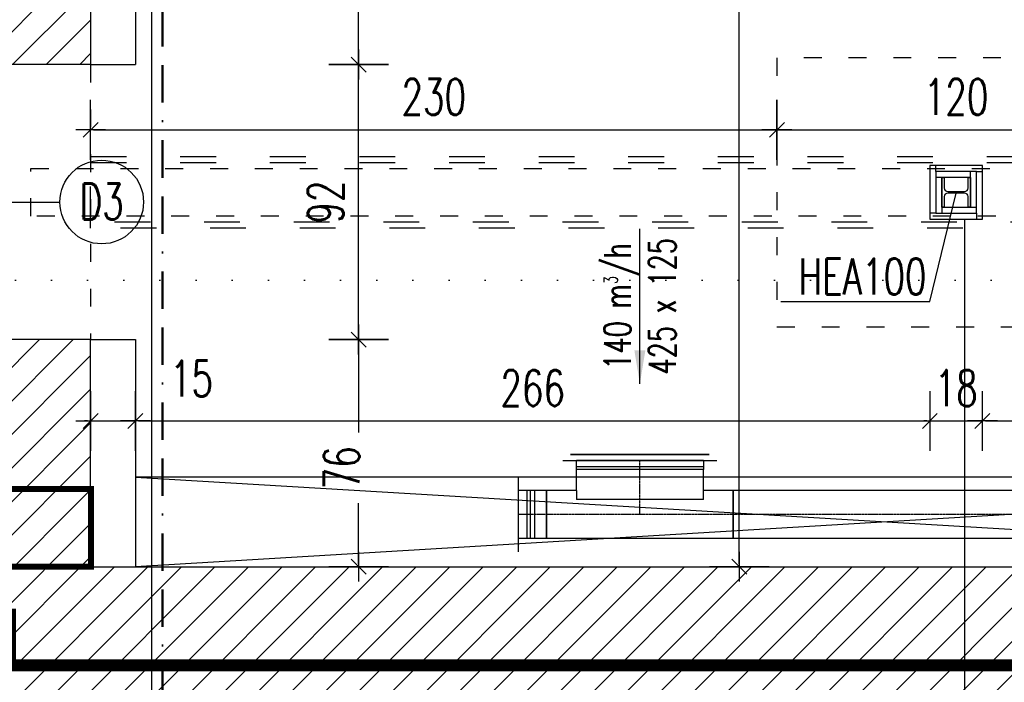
# Model space of a CAD drawing. Header units: millimetres. Extents: x 167273 to 188273, y -125105 to -88145.
# Tile 190 of 210: x 173475 to 173804, y -91803 to -91581. Entities that reach past the tile are written whole.
import ezdxf

# ---------------------------------------------------------------- set-up
doc = ezdxf.new("R2010")
doc.units = ezdxf.units.MM
doc.header["$PDMODE"] = 35
doc.header["$PDSIZE"] = 5
for name, pattern in [('ACAD_ISO03W100', [30, 12, -18]), ('ACAD_ISO07W100', [3, 0, -3]), ('BORDER2', [0.875, 0.25, -0.125, 0.25, -0.125, 0, -0.125]), ('DASHED', [0.75, 0.5, -0.25]), ('WENT_3', [1.6, 0.5, -0.5, 0.1, -0.5])]:
    doc.linetypes.add(name, pattern=pattern)
for name, color, linetype in [('!_ppoz', 10, 'Continuous'), ('a-op_drzwi', 40, 'Continuous'), ('a-op_leader', 9, 'Continuous'), ('a-op_text', 9, 'Continuous'), ('a-poziomy', 9, 'Continuous'), ('a-wymiary', 9, 'Continuous'), ('b-konstrukcja', 17, 'Continuous'), ('b-przerywana1', 9, 'ACAD_ISO03W100'), ('b-przerywana2', 2, 'ACAD_ISO03W100'), ('b-widokowa', 7, 'Continuous'), ('b-ściany', 2, 'Continuous'), ('c-wyposażenie', 5, 'Continuous'), ('FLUID-W-BIB-120-ARRGR', 7, 'Continuous'), ('FLUID-W-BIB-SYM', 7, 'Continuous'), ('h-hatch', 8, 'Continuous'), ('Profile', 7, 'Continuous')]:
    doc.layers.add(name, color=color, linetype=linetype)
doc.layers.add('!_zmiany', color=7, linetype='Continuous', true_color=0xfa7d00)
doc.layers.add('!zakres', color=7, linetype='ACAD_ISO03W100', lineweight=60, true_color=0x8a14ff)
for name, color, linetype, lineweight in [('FLUID-W-BIB', 220, 'Continuous', 30), ('IS_przejscia_ppoz_sciany', 212, 'Continuous', 60), ('IS_woda_ppoż', 141, 'BORDER2', 20)]:
    doc.layers.add(name, color=color, linetype=linetype, lineweight=lineweight)
doc.styles.add('FDBES', font='romans.shx', dxfattribs={"width": 0.7, "height": 10})
doc.styles.add('PPAB_100', font='romans.shx', dxfattribs={"width": 0.7, "height": 12})
doc.styles.add('ROMANS', font='romans.shx', dxfattribs={"width": 0.7, "height": 10})
doc.dimstyles.new('FDBES', dxfattribs={"dimscale": 50, "dimtxt": 4, "dimasz": 2.5, "dimexe": 0.8, "dimexo": 2, "dimgap": 1, "dimtad": 1, "dimdsep": 46, "dimtxsty": 'FDBES', "dimcen": 2.5, "dimclrd": 4, "dimclre": 5, "dimadec": 0, "dimazin": 0, "dimtfac": 1, "dimtmove": 0, "dimatfit": 3, "dimfxl": 0, "dimarcsym": 0})
doc.dimstyles.new('newPPAB_100', dxfattribs={"dimscale": 0, "dimtxt": 16, "dimasz": 1, "dimexe": 10, "dimexo": 10, "dimgap": 5, "dimtad": 1, "dimdec": 0, "dimzin": 0, "dimdsep": 46, "dimtxsty": 'PPAB_100', "dimblk": 'tick_50', "dimcen": 0.09, "dimdle": 5, "dimse1": 1, "dimse2": 1, "dimclrd": 9, "dimclre": 9, "dimclrt": 161, "dimadec": 0, "dimazin": 0, "dimtfac": 1, "dimtdec": 0, "dimtix": 1, "dimtmove": 2, "dimatfit": 0, "dimldrblk": 'tick_50', "dimfxl": 0, "dimtolj": 1, "dimtzin": 0, "dimarcsym": 0})
pattern_1 = [(45, (0, -5000), (-5.61266008, 5.61266008), [])]

# ---------------------------------------------------------------- blocks, each defined once
blk = doc.blocks.new('tick_50')
at = {"color": 9, "ltscale": 20}
for p, q in [((0, 10), (0, -10)), ((-5, 0), (5, 0))]:
    blk.add_line(p, q, dxfattribs=at)
at = {"color": 0}
blk.add_line((2.5, 2.5), (-2.5, -2.5), dxfattribs=at)
blk = doc.blocks.new('*D24')
at = {"layer": 'a-wymiary', "color": 9, "lineweight": -2}
for p, q in [((173588.13, -91688.89), (173588.13, -91719.01)), ((173588.13, -91762.89), (173588.13, -91742.61))]:
    blk.add_line(p, q, dxfattribs=at)
at = {"layer": 'Defpoints', "color": 0}
for p in [(173513.44, -91687.89), (173588.13, -91687.89), (173498.44, -91763.89)]:
    blk.add_point(p, dxfattribs=at)
at = {"layer": 'a-wymiary', "color": 9, "lineweight": -2}
for p, rotation in [((173588.13, -91687.89), 90), ((173588.13, -91763.89), 270)]:
    blk.add_blockref('tick_50', p, dxfattribs=dict(at, rotation=rotation))
at = {"layer": 'a-wymiary', "color": 161, "insert": (173582.49, -91730.81), "char_height": 12, "attachment_point": 5, "rotation": 90, "style": 'PPAB_100'}
blk.add_mtext('\\A1;76', dxfattribs=at)
blk = doc.blocks.new('*D185')
at = {"layer": 'a-wymiary', "color": 9, "lineweight": -2}
for p, q in [((173497.44, -91715.13), (173496.44, -91715.13)), ((173498.44, -91715.13), (173513.44, -91715.13)), ((173514.44, -91715.13), (173515.44, -91715.13))]:
    blk.add_line(p, q, dxfattribs=at)
at = {"layer": 'Defpoints', "color": 0}
for p in [(173513.44, -91715.13), (173498.44, -91763.89), (173513.44, -91763.89)]:
    blk.add_point(p, dxfattribs=at)
at = {"layer": 'a-wymiary', "color": 9, "lineweight": -2}
blk.add_blockref('tick_50', (173498.44, -91715.13), dxfattribs=at)
at = {"layer": 'a-wymiary', "color": 9, "lineweight": -2, "rotation": 180}
blk.add_blockref('tick_50', (173513.44, -91715.13), dxfattribs=at)
at = {"layer": 'a-wymiary', "color": 161, "insert": (173532.2, -91700.94), "char_height": 12, "attachment_point": 5, "style": 'PPAB_100'}
blk.add_mtext('\\A1;15', dxfattribs=at)
blk = doc.blocks.new('*D187')
at = {"layer": 'a-wymiary', "color": 9, "lineweight": -2}
for p, q in [((173778.38, -91715.13), (173777.38, -91715.13)), ((173779.38, -91715.13), (173796.98, -91715.13)), ((173797.98, -91715.13), (173798.98, -91715.13))]:
    blk.add_line(p, q, dxfattribs=at)
at = {"layer": 'Defpoints', "color": 0}
for p in [(173779.38, -91647.64), (173796.98, -91647.64), (173796.98, -91715.13)]:
    blk.add_point(p, dxfattribs=at)
at = {"layer": 'a-wymiary', "color": 9, "lineweight": -2}
blk.add_blockref('tick_50', (173779.38, -91715.13), dxfattribs=at)
at = {"layer": 'a-wymiary', "color": 9, "lineweight": -2, "rotation": 180}
blk.add_blockref('tick_50', (173796.98, -91715.13), dxfattribs=at)
at = {"layer": 'a-wymiary', "color": 161, "insert": (173788.18, -91704.13), "char_height": 12, "attachment_point": 5, "style": 'PPAB_100'}
blk.add_mtext('\\A1;18', dxfattribs=at)
blk = doc.blocks.new('*U820')
at = {"linetype": 'Continuous', "lineweight": -2}
for p, q in [((-1000, 0), (-1000, 80)), ((1000, 80), (1000, 0)), ((-1000, -80), (-1000, 0)), ((1000, 0), (1000, -80))]:
    blk.add_line(p, q, dxfattribs=at)
at = {"color": 0, "linetype": 'ByBlock', "lineweight": -2}
for p, q in [((-1000, 80), (1000, 80)), ((1000, -80), (-1000, -80))]:
    blk.add_line(p, q, dxfattribs=at)
at = {"layer": 'FLUID-W-BIB-SYM', "linetype": 'WENT_3', "lineweight": -3}
blk.add_line((-1000, 0), (1000, 0), dxfattribs=at)
blk = doc.blocks.new('*U1040')
at = {"linetype": 'Continuous', "lineweight": -2}
for p, q in [((-212.5, 180), (-257.5, 180)), ((212.5, 180), (-212.5, 180)), ((257.5, 180), (212.5, 180)), ((-312.5, -80), (-312.5, 80)), ((312.5, 80), (312.5, -80))]:
    blk.add_line(p, q, dxfattribs=at)
at = {"color": 0, "linetype": 'ByBlock', "lineweight": -2}
for p, q in [((-212.5, 180), (-212.5, 150)), ((212.5, 150), (212.5, 180)), ((-212.5, 49.9), (-212.5, 150)), ((212.5, 80), (212.5, 150)), ((-312.5, 80), (-212.5, 80)), ((212.5, 80), (212.5, 49.9)), ((212.5, 80), (312.5, 80)), ((-212.5, 49.9), (212.5, 49.9)), ((312.5, -80), (-312.5, -80))]:
    blk.add_line(p, q, dxfattribs=at)
at = {"linetype": 'Continuous', "lineweight": -3}
blk.add_line((-212.5, 150), (212.5, 150), dxfattribs=at)
at = {"layer": 'FLUID-W-BIB-SYM', "linetype": 'WENT_3', "lineweight": -3}
for p, q in [((0, 0), (0, 180)), ((0, 160), (0, 180)), ((-312.5, 0), (312.5, 0))]:
    blk.add_line(p, q, dxfattribs=at)
blk = doc.blocks.new('*U991')
at = {"color": 0, "linetype": 'ByBlock', "lineweight": -2}
for p, q in [((0, 125), (0, 80)), ((-30, 80), (0, 80)), ((0, 80), (0, 0)), ((0, 0), (0, -80)), ((0, -80), (-30, -80)), ((0, -80), (0, -125))]:
    blk.add_line(p, q, dxfattribs=at)
at = {"linetype": 'Continuous', "lineweight": -2}
for p, q in [((-30, 0), (-30, 80)), ((-30, -80), (-30, 0))]:
    blk.add_line(p, q, dxfattribs=at)
blk = doc.blocks.new('*U990')
at = {"linetype": 'Continuous', "lineweight": -2}
for p, q in [((-47.5, 0), (-47.5, 80)), ((47.5, 80), (47.5, 0)), ((-47.5, -80), (-47.5, 0)), ((47.5, 0), (47.5, -80))]:
    blk.add_line(p, q, dxfattribs=at)
at = {"color": 0, "linetype": 'ByBlock', "lineweight": -2}
for p, q in [((-47.5, 80), (47.5, 80)), ((47.5, -80), (-47.5, -80))]:
    blk.add_line(p, q, dxfattribs=at)
at = {"linetype": 'Continuous', "lineweight": -3}
for p, q in [((-7.5, 80), (-7.5, -80)), ((7.5, 80), (7.5, -80))]:
    blk.add_line(p, q, dxfattribs=at)
at = {"layer": 'FLUID-W-BIB-SYM', "linetype": 'WENT_3', "lineweight": -3}
for p in [(-47.5, 0), (17.5, 0)]:
    blk.add_line(p, (47.5, 0), dxfattribs=at)
blk = doc.blocks.new('*U1041')
at = {"color": 0, "linetype": 'ByBlock', "lineweight": -2}
for p, q in [((-232.5, 0), (-212.5, 0)), ((-232.5, 0, 20), (232.5, 0, 20)), ((212.5, 0), (-212.5, 0)), ((-212.5, 0, -20), (-212.5, 0)), ((-212.5, 0, -20), (212.5, 0, -20)), ((212.5, 0), (212.5, 0, -20)), ((212.5, 0), (232.5, 0))]:
    blk.add_line(p, q, dxfattribs=at)
at = {"linetype": 'Continuous', "lineweight": -3}
for p, q in [((232.5, 0, 20), (-232.5, 0, 20)), ((-232.5, 0, 20), (232.5, 0, 20))]:
    blk.add_line(p, q, dxfattribs=at)
blk = doc.blocks.new('*U766')
at = {"insert": (0, -34.6), "char_height": 12, "attachment_point": 5, "rotation": 270, "style": 'ROMANS'}
blk.add_mtext('140 m{\\A2;\\H0.5x;3}/h\\P425 x 125', dxfattribs=at)
blk.add_leader([(0, 0), (0, -69.2)], dimstyle='FDBES', override={"dimscale": 6, "dimclrd": 256})

msp = doc.modelspace()

# ---------------------------------------------------------------- hatches: boundary and pattern name
at = {"layer": 'h-hatch'}
h = msp.add_hatch(dxfattribs=at)
h.set_pattern_fill('ANSI31', color=256, scale=2.5, style=0)
h.set_pattern_definition(pattern_1)
h.paths.add_polyline_path([(173498.44, -91268.89), (173456.44, -91268.89), (173456.44, -91462.89), (173203.44, -91462.89), (173203.44, -91300.89), (173188.44, -91300.89), (173188.44, -91462.89), (173149.44, -91462.89), (173149.44, -91509.89), (173456.44, -91509.89), (173456.44, -91595.89), (173498.44, -91595.89)])
h = msp.add_hatch(dxfattribs=at)
h.set_pattern_fill('ANSI31', color=256, scale=2.5, style=0)
h.set_pattern_definition(pattern_1)
h.paths.add_polyline_path([(175326.44, -91763.89), (173498.44, -91763.89), (173498.44, -91687.89), (173456.44, -91687.89), (173456.44, -91768.89), (172740.44, -91768.89), (172740.44, -91509.89), (173049.44, -91509.89), (173049.44, -91462.89), (172688.44, -91462.89), (172688.44, -91772.89), (172675.44, -91772.89), (172675.44, -91807.89), (172689.44, -91807.89), (172689.44, -91840.89), (172719.44, -91840.89), (172719.44, -91794.89), (173456.44, -91794.89), (173456.44, -92037.89), (172866.44, -92037.89), (172866.44, -92085.89), (172893.44, -92085.89), (172893.44, -92154.89), (172736.44, -92154.89), (172736.44, -92085.89), (172786.44, -92085.89), (172786.44, -92037.89), (172719.44, -92037.89), (172719.44, -91930.89), (172689.44, -91930.89), (172689.44, -92037.89), (172684.44, -92037.89), (172684.44, -92085.89), (172708.44, -92085.89), (172708.44, -92154.89), (172341.44, -92154.89), (172341.44, -92085.89), (172341.44, -92037.89), (172313.44, -92037.89), (172313.44, -92085.89), (172313.44, -92154.89), (171946.44, -92154.89), (171946.44, -92085.89), (171949.44, -92085.89), (171949.44, -91927.89), (171828.44, -91927.89), (171828.44, -91937.89), (171922.44, -91937.89), (171922.44, -92037.89), (171899.44, -92037.89), (171899.44, -92085.89), (171919.44, -92085.89), (171919.44, -92154.89), (171559.44, -92154.89), (171559.44, -92085.89), (171559.44, -92037.89), (171562.44, -92037.89), (171562.44, -91937.89), (171738.44, -91937.89), (171738.44, -91927.89), (171562.44, -91927.89), (171562.44, -91882.89), (171531.44, -91882.89), (171531.44, -92045.89), (171008.44, -92045.89), (171008.44, -91802.89), (171393.44, -91802.89), (171393.44, -91817.89), (171405.44, -91817.89), (171405.44, -91802.89), (171438.44, -91802.89), (171438.44, -91762.89), (171159.44, -91762.89), (171159.44, -91722.89), (171105.44, -91722.89), (171105.44, -91757.89), (170976.44, -91757.89), (170976.44, -92085.89), (171540.44, -92085.89), (171540.44, -92172.89), (172913.44, -92172.89), (172913.44, -92085.89), (175326.44, -92085.89), (175326.44, -92028.89), (173498.44, -92028.89), (173498.44, -91811.89), (175326.44, -91811.89)])

# ---------------------------------------------------------------- linework, layer by layer
at = {"layer": '!_ppoz'}
for p, q in [((173781.38, -91631.64), (173781.38, -91629.64)), ((173783.38, -91633.64), (173781.38, -91633.64)), ((173792.98, -91633.64), (173792.98, -91631.64)), ((173794.98, -91631.64), (173796.98, -91631.64)), ((173783.38, -91643.64), (173783.38, -91645.64)), ((173792.98, -91643.64), (173794.98, -91643.64)), ((173781.38, -91645.64), (173779.38, -91645.64)), ((173794.98, -91645.64), (173794.98, -91647.64))]:
    msp.add_line(p, q, dxfattribs=at)
at = {"layer": '!_ppoz', "linetype": 'ACAD_ISO03W100'}
for points in [[(173498.44, -91626.64), (174240.44, -91626.64), (174240.44, -91650.64), (173498.44, -91650.64)], [(173498.44, -91628.64), (174238.44, -91628.64), (174238.44, -91648.64), (173498.44, -91648.64)]]:
    msp.add_lwpolyline(points, close=True, dxfattribs=at)
at = {"layer": '!_ppoz'}
for points in [[(173779.38, -91647.64), (173796.98, -91647.64), (173796.98, -91629.64), (173779.38, -91629.64)], [(173781.38, -91645.64), (173794.98, -91645.64), (173794.98, -91631.64), (173781.38, -91631.64)], [(173783.38, -91643.64), (173792.98, -91643.64), (173792.98, -91633.64), (173783.38, -91633.64)]]:
    msp.add_lwpolyline(points, close=True, dxfattribs=at)
at = {"layer": '!_zmiany'}
for points in [[(173687.43, -92145.14), (173518.89, -92145.14), (173518.89, -91493.45)], [(173791, -91647.64), (173791, -92185.84), (173589.99, -92185.84)]]:
    msp.add_lwpolyline(points, dxfattribs=at)
at = {"layer": '!zakres', "linetype": 'DASHED', "ltscale": 40, "const_width": 4, "flags": 128}
msp.add_lwpolyline([(173471.44, -91779.89), (173471.44, -91796.89), (176532.44, -91796.89), (176532.44, -91175.89), (173471.44, -91175.89), (173471.44, -91477.89), (172703.44, -91477.89), (172703.44, -91779.99)], close=True, dxfattribs=at)
at = {"layer": 'a-op_drzwi'}
msp.add_line((173434.73, -91641.89), (173488.15, -91641.89), dxfattribs=at)
msp.add_circle((173502.15, -91641.89), 14, dxfattribs=at)
at = {"layer": 'a-op_leader'}
msp.add_lwpolyline([(173729.53, -91675.22), (173779.4, -91675.22), (173788.18, -91638.89)], dxfattribs=at)
at = {"layer": 'a-poziomy', "linetype": 'ACAD_ISO07W100', "ltscale": 4}
msp.add_lwpolyline([(179426.44, -91668.05), (171936.94, -91668.05), (171936.94, -91957.57), (170836.98, -91957.57)], dxfattribs=at)
at = {"layer": 'b-konstrukcja', "linetype": 'ACAD_ISO03W100', "ltscale": 0.5}
msp.add_lwpolyline([(173478.44, -91630.64), (174236.44, -91630.64), (174236.44, -91646.64), (173478.44, -91646.64)], close=True, dxfattribs=at)
at = {"layer": 'b-przerywana1', "ltscale": 0.5}
for p, q in [((173498.44, -91580.89), (173498.44, -91665.39)), ((173498.44, -91595.89), (173498.44, -91687.89))]:
    msp.add_line(p, q, dxfattribs=at)
at = {"layer": 'b-przerywana2', "linetype": 'ACAD_ISO03W100', "ltscale": 0.5}
msp.add_lwpolyline([(173728.18, -91683.64), (173848.18, -91683.64), (173848.18, -91593.64), (173728.18, -91593.64)], close=True, dxfattribs=at)
at = {"layer": 'b-widokowa', "ltscale": 0.5}
for p, q in [((173513.44, -91268.89), (173513.44, -91595.89)), ((173513.44, -91687.89), (173513.44, -91763.89))]:
    msp.add_line(p, q, dxfattribs=at)
at = {"layer": 'b-widokowa'}
for p, q in [((173498.44, -91595.89), (173513.44, -91595.89)), ((173498.44, -91687.89), (173513.44, -91687.89))]:
    msp.add_line(p, q, dxfattribs=at)
at = {"layer": 'b-ściany'}
for p, q in [((173498.44, -91268.89), (173498.44, -91595.89)), ((173498.44, -91595.89), (173456.44, -91595.89)), ((173498.44, -91687.89), (173456.44, -91687.89)), ((173498.44, -91763.89), (173498.44, -91687.89)), ((173498.44, -91763.89), (175326.44, -91763.89))]:
    msp.add_line(p, q, dxfattribs=at)
at = {"layer": 'c-wyposażenie'}
for p, q in [((173513.44, -91733.89), (174017.44, -91763.89)), ((174017.44, -91733.89), (173513.44, -91763.89))]:
    msp.add_line(p, q, dxfattribs=at)
at = {"layer": 'c-wyposażenie', "ltscale": 0.5}
msp.add_lwpolyline([(174017.44, -91733.89), (173513.44, -91733.89), (173513.44, -91763.89), (174017.44, -91763.89)], close=True, dxfattribs=at)
at = {"layer": 'IS_przejscia_ppoz_sciany', "const_width": 2}
msp.add_lwpolyline([(173459.44, -91737.9), (173498.59, -91737.9), (173498.59, -91763.9), (173459.44, -91763.9)], close=True, dxfattribs=at)
at = {"layer": 'IS_woda_ppoż', "lineweight": 50, "ltscale": 50}
msp.add_line((173522.46, -91489.69), (173522.46, -91824.89), dxfattribs=at)
at = {"layer": 'Profile'}
msp.add_lwpolyline([(173792.18, -91633.64), (173792.98, -91633.64), (173792.98, -91643.64), (173792.18, -91643.64), (173792.18, -91640.09, 0.414214), (173790.98, -91638.89), (173785.38, -91638.89, 0.414214), (173784.18, -91640.09), (173784.18, -91643.64), (173783.38, -91643.64), (173783.38, -91633.64), (173784.18, -91633.64), (173784.18, -91637.19, 0.414214), (173785.38, -91638.39), (173790.98, -91638.39, 0.414214), (173792.18, -91637.19)], format="xyb", close=True, dxfattribs=at)

# ---------------------------------------------------------------- block references
at = {"layer": 'FLUID-W-BIB', "linetype": 'Continuous', "extrusion": (8.55285e-49, 1, 6.12323e-17), "xscale": 0.1000000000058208, "yscale": 0.1, "zscale": 0.1000000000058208, "rotation": 180}
msp.add_blockref('*U1041', (-173682.31, -59.5, -91728.39), dxfattribs=at)
at = {"layer": 'FLUID-W-BIB', "linetype": 'Continuous', "extrusion": (-1.22465e-16, -3.42114e-48, -1), "xscale": 0.1000000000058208, "yscale": 0.1000000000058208, "zscale": 0.1}
for name, p in [('*U1040', (-173682.31, -91746.39, 59.5)), ('*U991', (-173641.56, -91746.39, 59.5)), ('*U990', (-173646.31, -91746.39, 59.5)), ('*U820', (-173813.56, -91746.39, 59.5))]:
    msp.add_blockref(name, p, dxfattribs=at)
at = {"layer": 'FLUID-W-BIB-120-ARRGR', "xscale": 0.75, "yscale": 0.75, "zscale": 0.75, "rotation": 180}
msp.add_blockref('*U766', (173682.31, -91702.72, -59.5), dxfattribs=at)

# ---------------------------------------------------------------- texts
at = {"layer": 'a-op_drzwi', "insert": (173502.15, -91635.72), "char_height": 12, "width": 32.1102, "attachment_point": 2, "style": 'PPAB_100'}
msp.add_mtext('{\\Fromans.shx|c238;\\H1x;D3\\Fromans.shx|c0;}', dxfattribs=at)
at = {"layer": 'a-op_text', "ltscale": 0.5, "insert": (173778.28, -91660.79), "char_height": 12, "width": 474.5811, "attachment_point": 3, "style": 'PPAB_100'}
msp.add_mtext('HEA1{\\Fromans.shx|c238;0}0 ', dxfattribs=at)

# ---------------------------------------------------------------- dimensions: what is measured, and where the dimension line sits
at = {"layer": 'a-wymiary'}
msp.add_linear_dim(base=(173715.59, -91192.78), p1=(173498.44, -91763.89), p2=(173757.44, -91192.78), angle=90, location=(173701.4, -91501.97), dimstyle='newPPAB_100', override={"dimscale": 1}, dxfattribs=at).render()
for base, p1, p2 in [((173588.13, -91365.64), (173513.44, -91595.89), (173536.43, -91365.64)), ((173588.13, -91595.89), (173513.44, -91687.89), (173513.44, -91595.89))]:
    msp.add_linear_dim(base=base, p1=p1, p2=p2, angle=90, dimstyle='newPPAB_100', override={"dimscale": 1}, dxfattribs=at).render()
for base, p1, p2 in [((173728.18, -91617.73), (173498.44, -91595.89), (173728.18, -91593.64)), ((173848.18, -91617.73), (173728.18, -91593.64), (173848.18, -91593.64)), ((173779.38, -91715.13), (173513.44, -91763.89), (173779.38, -91647.64)), ((173996.31, -91715.13), (173796.98, -91647.64), (173996.31, -91647.64))]:
    msp.add_linear_dim(base=base, p1=p1, p2=p2, dimstyle='newPPAB_100', override={"dimscale": 1}, dxfattribs=at).render()
dim = msp.add_linear_dim(base=(173796.98, -91715.13), p1=(173779.38, -91647.64), p2=(173796.98, -91647.64), dimstyle='newPPAB_100', override={"dimscale": 1}, dxfattribs=at)
dim.commit()
dim.dimension.update_dxf_attribs({"geometry": '*D187', "text_midpoint": (173788.18, -91704.13)})
dim = msp.add_linear_dim(base=(173588.13, -91687.89), p1=(173498.44, -91763.89), p2=(173513.44, -91687.89), angle=90, dimstyle='newPPAB_100', override={"dimscale": 1}, dxfattribs=at)
dim.commit()
dim.dimension.update_dxf_attribs({"geometry": '*D24', "text_midpoint": (173582.49, -91730.81), "dimtype": 160})
dim = msp.add_linear_dim(base=(173513.44, -91715.13), p1=(173498.44, -91763.89), p2=(173513.44, -91763.89), dimstyle='newPPAB_100', override={"dimscale": 1}, dxfattribs=at)
dim.commit()
dim.dimension.update_dxf_attribs({"geometry": '*D185', "text_midpoint": (173532.2, -91700.94), "dimtype": 160})

doc.saveas('drawing.dxf')
